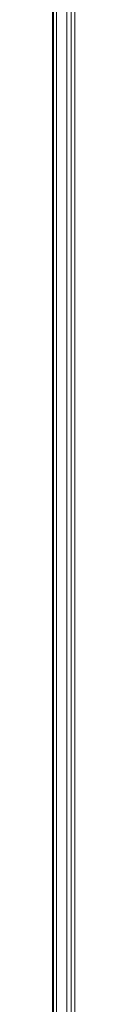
# Model space of a CAD drawing. Header units: millimetres. Extents: x 2 to 406, y 0 to 285.
# Tile 5 of 53: x 69.544 to 69.941, y 157.496 to 175.242. Entities that reach past the tile are written whole.
import ezdxf

# ---------------------------------------------------------------- set-up
doc = ezdxf.new("R2010")
doc.units = ezdxf.units.MM
doc.header["$MEASUREMENT"] = 0
doc.layers.get('0').update_dxf_attribs({"linetype": 'CONTINUOUS'})

msp = doc.modelspace()

# ---------------------------------------------------------------- linework, layer by layer
at = {"color": 0, "linetype": 'Continuous', "lineweight": 40, "true_color": 0x000007}
msp.add_lwpolyline([(69.544, 184.128), (69.544, 145.757)], dxfattribs=at)
at = {"color": 0, "linetype": 'Continuous', "lineweight": 5, "true_color": 0x000007}
for points in [[(69.61, 184.111), (69.61, 146.617)], [(69.792, 181), (69.792, 149.877)], [(69.875, 150.489), (69.875, 180.372)], [(69.941, 150.489), (69.941, 180.372)]]:
    msp.add_lwpolyline(points, dxfattribs=at)

doc.saveas('drawing.dxf')
